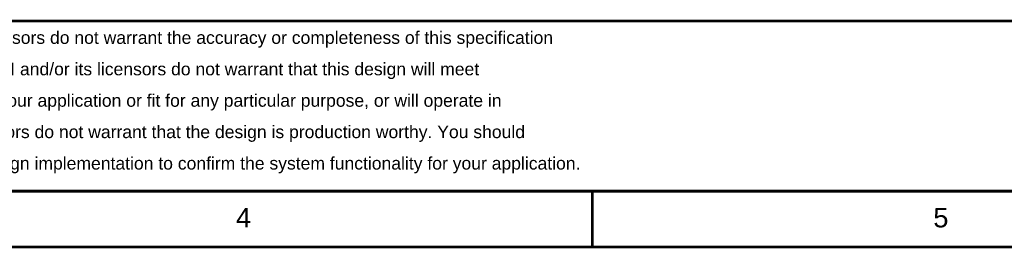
# Model space of a CAD drawing. Header units: inches. Extents: x -0.5 to 14.5, y -1.3 to 8.2.
# Tile 182 of 196: x 7.5 to 11, y -1.3 to -0.5. Entities that reach past the tile are written whole.
import ezdxf

# ---------------------------------------------------------------- set-up
doc = ezdxf.new("R2010")
doc.units = ezdxf.units.IN
doc.header["$MEASUREMENT"] = 0
doc.layers.add('M9 Title Sheet', color=56, linetype='Continuous')
doc.styles.add('Arial', font='txt', dxfattribs={"height": 0.2})

msp = doc.modelspace()

# ---------------------------------------------------------------- linework, layer by layer
at = {"layer": 'M9 Title Sheet'}
for points in [[(6.321, -0.5235, 0.01, 0.01, 0), (11.3035, -0.5235, 0.01, 0.01, 0)], [(-0.2915, -1.1335, 0.01, 0.01, 0), (14.3085, -1.1335, 0.01, 0.01, 0)], [(9.5085, -1.3335, 0.01, 0.01, 0), (9.5085, -1.1335, 0.01, 0.01, 0)], [(-0.4915, -1.3335, 0.01, 0.01, 0), (14.5085, -1.3335, 0.01, 0.01, 0)]]:
    msp.add_lwpolyline(points, format="xyseb", dxfattribs=at)
for points in [[(9.506, -1.1335, 0.005, 0.005, 1), (9.511, -1.1335, 0.005, 0.005, 1)], [(9.506, -1.3335, 0.005, 0.005, 1), (9.511, -1.3335, 0.005, 0.005, 1)]]:
    msp.add_lwpolyline(points, format="xyseb", close=True, dxfattribs=at)

# ---------------------------------------------------------------- texts
at = {"layer": 'M9 Title Sheet', "style": 'Arial'}
for s, height, p in [('Texas Instruments (TI) and/or its licensors do not warrant the accuracy or completeness of this specification', 0.045, (6.374, -0.6053)), (' or any information contained therein. TI and/or its licensors do not warrant that this design will meet', 0.045, (6.329, -0.718)), (' the specifications, will be suitable for your application or fit for any particular purpose, or will operate in', 0.045, (6.329, -0.8307)), (' an implementation. TI and/or its licensors do not warrant that the design is production worthy. You should', 0.045, (6.329, -0.9433)), ('completely validate and test your design implementation to confirm the system functionality for your application.', 0.045, (6.374, -1.056)), ('4', 0.07, (8.2315, -1.2635)), ('5', 0.07, (10.7305, -1.2635))]:
    msp.add_text(s, height=height, dxfattribs=at).set_placement(p)

doc.saveas('drawing.dxf')
